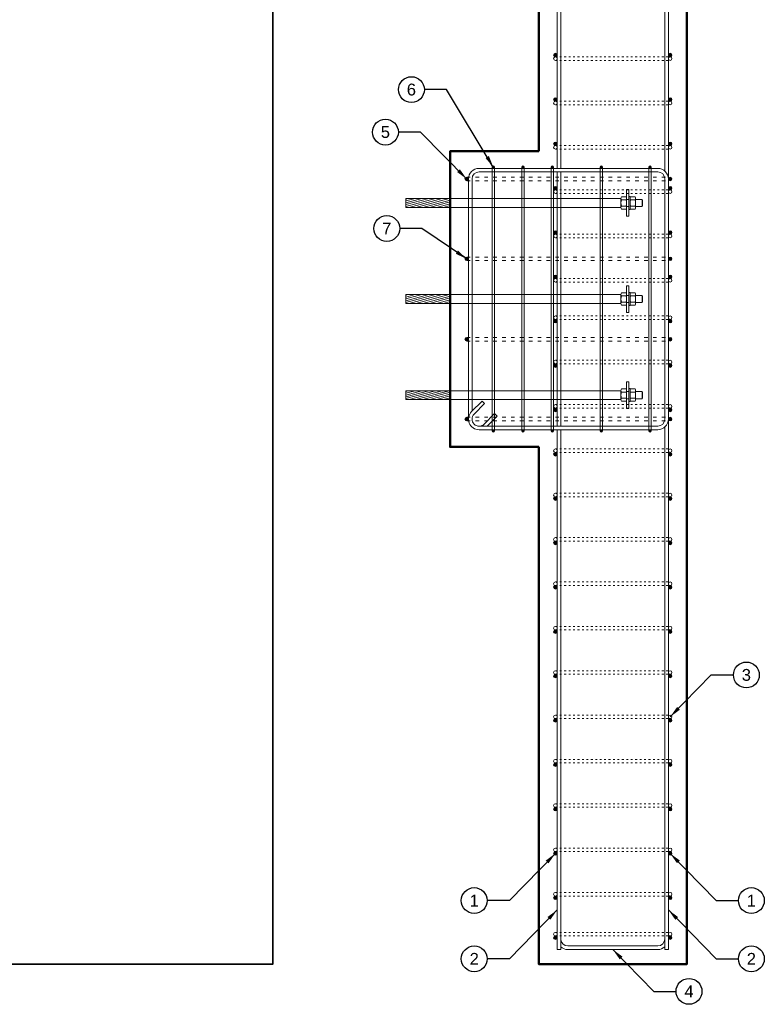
# Model space of a CAD drawing. Header units: millimetres. Extents: x 1814 to 94182, y 11562 to 49454.
# Tile 71 of 143: x 11406 to 11909, y 20958 to 21624. Entities that reach past the tile are written whole.
import ezdxf

# ---------------------------------------------------------------- set-up
doc = ezdxf.new("R2010")
doc.units = ezdxf.units.MM
doc.linetypes.add('ACAD_ISO03W100', pattern=[30, 12, -18])
doc.layers.add('odnośnik', color=140, linetype='Continuous')
doc.layers.add('opis', color=50, linetype='Continuous')
for name, color, linetype, lineweight in [('widok 0.15', 150, 'Continuous', 15), ('widok 0.35', 22, 'Continuous', 35), ('wypełnienie', 252, 'Continuous', 9), ('zbrojenie', 123, 'Continuous', 9), ('ściany', 7, 'Continuous', 50), ('śruby', 204, 'Continuous', 9)]:
    doc.layers.add(name, color=color, linetype=linetype, lineweight=lineweight)
doc.styles.add('Opisowy', font='arial.ttf')
doc.styles.get("Standard").update_dxf_attribs({"font": 'arial.ttf'})
doc.dimstyles.new('skala 1-100', dxfattribs={"dimtxt": 16, "dimasz": 1, "dimexe": 1.25, "dimexo": 0.625, "dimgap": 5, "dimtad": 1, "dimdec": 1, "dimrnd": 0.1, "dimdsep": 46, "dimtxsty": 'Standard', "dimblk": 'strzałka', "dimcen": -5, "dimse1": 1, "dimse2": 1, "dimazin": 0, "dimtfac": 1, "dimtdec": 1, "dimtix": 1, "dimtmove": 1, "dimatfit": 3, "dimfxl": 0, "dimtolj": 1, "dimarcsym": 0})

# ---------------------------------------------------------------- blocks, each defined once
blk = doc.blocks.new('strzałka')
for p, q in [((0, 9), (0, -9)), ((-9, 0), (9, 0))]:
    blk.add_line(p, q)
at = {"const_width": 1}
blk.add_lwpolyline([(-4.243, -4.243), (4.243, 4.243)], dxfattribs=at)

msp = doc.modelspace()

# ---------------------------------------------------------------- hatches: boundary and pattern name
at = {"layer": 'widok 0.15'}
h = msp.add_hatch(color=256, dxfattribs=at)
h.dxf.hatch_style = 1
h.paths.add_polyline_path([(11708.004, 21516.987, 1), (11708.004, 21514.587, 1)])
h = msp.add_hatch(color=256, dxfattribs=at)
h.dxf.hatch_style = 1
h.paths.add_polyline_path([(11845.604, 21516.987, 1), (11845.604, 21514.587, 1)])
h = msp.add_hatch(color=256, dxfattribs=at)
h.dxf.hatch_style = 1
h.paths.add_polyline_path([(11708.004, 21460.587, -1), (11708.004, 21462.987, -1)])
h = msp.add_hatch(color=256, dxfattribs=at)
h.dxf.hatch_style = 1
h.paths.add_polyline_path([(11845.604, 21460.587, -1), (11845.604, 21462.987, -1)])
h = msp.add_hatch(color=256, dxfattribs=at)
h.dxf.hatch_style = 1
h.paths.add_polyline_path([(11708.004, 21406.187, -1), (11708.004, 21408.587, -1)])
h = msp.add_hatch(color=256, dxfattribs=at)
h.dxf.hatch_style = 1
h.paths.add_polyline_path([(11845.604, 21406.187, -1), (11845.604, 21408.587, -1)])
h = msp.add_hatch(color=256, dxfattribs=at)
h.dxf.hatch_style = 1
h.paths.add_polyline_path([(11708.004, 21352.187, -1), (11708.004, 21354.587, -1)])
h = msp.add_hatch(color=256, dxfattribs=at)
h.dxf.hatch_style = 1
h.paths.add_polyline_path([(11845.604, 21352.187, -1), (11845.604, 21354.587, -1)])
at = {"layer": 'wypełnienie'}
h = msp.add_hatch(dxfattribs=at)
h.set_pattern_fill('ANSI31', color=256, scale=0.375, angle=150, style=0)
h.set_pattern_definition([(195, (7189.5475, 20174.2617), (0.30815643, -1.15005544), [])])
h.paths.add_polyline_path([(11696.804, 21502.587), (11666.804, 21502.587), (11666.804, 21496.587), (11696.804, 21496.587)])
h = msp.add_hatch(dxfattribs=at)
h.set_pattern_fill('ANSI31', color=256, scale=0.375, angle=150, style=0)
h.set_pattern_definition([(195, (7189.5475, 20109.2617), (0.30815643, -1.15005544), [])])
h.paths.add_polyline_path([(11696.804, 21437.587), (11666.804, 21437.587), (11666.804, 21431.587), (11696.804, 21431.587)])
h = msp.add_hatch(dxfattribs=at)
h.set_pattern_fill('ANSI31', color=256, scale=0.375, angle=150, style=0)
h.set_pattern_definition([(195, (7189.5475, 20044.2617), (0.30815643, -1.15005544), [])])
h.paths.add_polyline_path([(11696.804, 21372.587), (11666.804, 21372.587), (11666.804, 21366.587), (11696.804, 21366.587)])
at = {"layer": 'zbrojenie'}
h = msp.add_hatch(color=256, dxfattribs=at)
h.dxf.hatch_style = 1
h.paths.add_polyline_path([(11768.004, 21600.787, -1), (11768.004, 21598.387, -1)])
h = msp.add_hatch(color=256, dxfattribs=at)
h.dxf.hatch_style = 1
h.paths.add_polyline_path([(11845.604, 21600.787, 1), (11845.604, 21598.387, 1)])
h = msp.add_hatch(color=256, dxfattribs=at)
h.dxf.hatch_style = 1
h.paths.add_polyline_path([(11768.004, 21570.787, -1), (11768.004, 21568.387, -1)])
h = msp.add_hatch(color=256, dxfattribs=at)
h.dxf.hatch_style = 1
h.paths.add_polyline_path([(11845.604, 21570.787, 1), (11845.604, 21568.387, 1)])
h = msp.add_hatch(color=256, dxfattribs=at)
h.dxf.hatch_style = 1
h.paths.add_polyline_path([(11768.004, 21540.787, -1), (11768.004, 21538.387, -1)])
h = msp.add_hatch(color=256, dxfattribs=at)
h.dxf.hatch_style = 1
h.paths.add_polyline_path([(11845.604, 21540.787, 1), (11845.604, 21538.387, 1)])
h = msp.add_hatch(color=256, dxfattribs=at)
h.dxf.hatch_style = 1
h.paths.add_polyline_path([(11726.004, 21522.987, 1), (11726.004, 21524.587, 1)])
h = msp.add_hatch(color=256, dxfattribs=at)
h.dxf.hatch_style = 1
h.paths.add_polyline_path([(11746.004, 21522.987, 1), (11746.004, 21524.587, 1)])
h = msp.add_hatch(color=256, dxfattribs=at)
h.dxf.hatch_style = 1
h.paths.add_polyline_path([(11766.804, 21523.787, 1), (11765.204, 21523.787, 1)])
h = msp.add_hatch(color=256, dxfattribs=at)
h.dxf.hatch_style = 1
h.paths.add_polyline_path([(11799.804, 21523.787, 1), (11798.204, 21523.787, 1)])
h = msp.add_hatch(color=256, dxfattribs=at)
h.dxf.hatch_style = 1
h.paths.add_polyline_path([(11832.804, 21523.787, 1), (11831.204, 21523.787, 1)])
h = msp.add_hatch(color=256, dxfattribs=at)
h.dxf.hatch_style = 1
h.paths.add_polyline_path([(11768.004, 21510.787, -1), (11768.004, 21508.387, -1)])
h = msp.add_hatch(color=256, dxfattribs=at)
h.dxf.hatch_style = 1
h.paths.add_polyline_path([(11845.604, 21510.787, 1), (11845.604, 21508.387, 1)])
h = msp.add_hatch(color=256, dxfattribs=at)
h.dxf.hatch_style = 1
h.paths.add_polyline_path([(11768.004, 21480.787, -1), (11768.004, 21478.387, -1)])
h = msp.add_hatch(color=256, dxfattribs=at)
h.dxf.hatch_style = 1
h.paths.add_polyline_path([(11845.604, 21480.787, 1), (11845.604, 21478.387, 1)])
h = msp.add_hatch(color=256, dxfattribs=at)
h.dxf.hatch_style = 1
h.paths.add_polyline_path([(11768.004, 21450.787, -1), (11768.004, 21448.387, -1)])
h = msp.add_hatch(color=256, dxfattribs=at)
h.dxf.hatch_style = 1
h.paths.add_polyline_path([(11845.604, 21450.787, 1), (11845.604, 21448.387, 1)])
h = msp.add_hatch(color=256, dxfattribs=at)
h.dxf.hatch_style = 1
h.paths.add_polyline_path([(11768.004, 21418.387, 1), (11768.004, 21420.787, 1)])
h = msp.add_hatch(color=256, dxfattribs=at)
h.dxf.hatch_style = 1
h.paths.add_polyline_path([(11845.604, 21418.387, -1), (11845.604, 21420.787, -1)])
h = msp.add_hatch(color=256, dxfattribs=at)
h.dxf.hatch_style = 1
h.paths.add_polyline_path([(11768.004, 21388.387, 1), (11768.004, 21390.787, 1)])
h = msp.add_hatch(color=256, dxfattribs=at)
h.dxf.hatch_style = 1
h.paths.add_polyline_path([(11845.604, 21388.387, -1), (11845.604, 21390.787, -1)])
h = msp.add_hatch(color=256, dxfattribs=at)
h.dxf.hatch_style = 1
h.paths.add_polyline_path([(11768.004, 21358.387, 1), (11768.004, 21360.787, 1)])
h = msp.add_hatch(color=256, dxfattribs=at)
h.dxf.hatch_style = 1
h.paths.add_polyline_path([(11845.604, 21358.387, -1), (11845.604, 21360.787, -1)])
h = msp.add_hatch(color=256, dxfattribs=at)
h.dxf.hatch_style = 1
h.paths.add_polyline_path([(11726.004, 21344.587, 1), (11726.004, 21346.187, 1)])
h = msp.add_hatch(color=256, dxfattribs=at)
h.dxf.hatch_style = 1
h.paths.add_polyline_path([(11746.004, 21344.587, 1), (11746.004, 21346.187, 1)])
h = msp.add_hatch(color=256, dxfattribs=at)
h.dxf.hatch_style = 1
h.paths.add_polyline_path([(11766.804, 21345.387, 1), (11765.204, 21345.387, 1)])
h = msp.add_hatch(color=256, dxfattribs=at)
h.dxf.hatch_style = 1
h.paths.add_polyline_path([(11799.804, 21345.387, 1), (11798.204, 21345.387, 1)])
h = msp.add_hatch(color=256, dxfattribs=at)
h.dxf.hatch_style = 1
h.paths.add_polyline_path([(11832.804, 21345.387, 1), (11831.204, 21345.387, 1)])
h = msp.add_hatch(color=256, dxfattribs=at)
h.dxf.hatch_style = 1
h.paths.add_polyline_path([(11768.004, 21328.387, 1), (11768.004, 21330.787, 1)])
h = msp.add_hatch(color=256, dxfattribs=at)
h.dxf.hatch_style = 1
h.paths.add_polyline_path([(11845.604, 21328.387, -1), (11845.604, 21330.787, -1)])
h = msp.add_hatch(color=256, dxfattribs=at)
h.dxf.hatch_style = 1
h.paths.add_polyline_path([(11768.004, 21298.387, 1), (11768.004, 21300.787, 1)])
h = msp.add_hatch(color=256, dxfattribs=at)
h.dxf.hatch_style = 1
h.paths.add_polyline_path([(11845.604, 21298.387, -1), (11845.604, 21300.787, -1)])
h = msp.add_hatch(color=256, dxfattribs=at)
h.dxf.hatch_style = 1
h.paths.add_polyline_path([(11768.004, 21268.387, 1), (11768.004, 21270.787, 1)])
h = msp.add_hatch(color=256, dxfattribs=at)
h.dxf.hatch_style = 1
h.paths.add_polyline_path([(11845.604, 21268.387, -1), (11845.604, 21270.787, -1)])
h = msp.add_hatch(color=256, dxfattribs=at)
h.dxf.hatch_style = 1
h.paths.add_polyline_path([(11768.004, 21238.387, 1), (11768.004, 21240.787, 1)])
h = msp.add_hatch(color=256, dxfattribs=at)
h.dxf.hatch_style = 1
h.paths.add_polyline_path([(11845.604, 21238.387, -1), (11845.604, 21240.787, -1)])
h = msp.add_hatch(color=256, dxfattribs=at)
h.dxf.hatch_style = 1
h.paths.add_polyline_path([(11768.004, 21208.387, 1), (11768.004, 21210.787, 1)])
h = msp.add_hatch(color=256, dxfattribs=at)
h.dxf.hatch_style = 1
h.paths.add_polyline_path([(11845.604, 21208.387, -1), (11845.604, 21210.787, -1)])
h = msp.add_hatch(color=256, dxfattribs=at)
h.dxf.hatch_style = 1
h.paths.add_polyline_path([(11768.004, 21178.387, 1), (11768.004, 21180.787, 1)])
h = msp.add_hatch(color=256, dxfattribs=at)
h.dxf.hatch_style = 1
h.paths.add_polyline_path([(11845.604, 21178.387, -1), (11845.604, 21180.787, -1)])
h = msp.add_hatch(color=256, dxfattribs=at)
h.dxf.hatch_style = 1
h.paths.add_polyline_path([(11768.004, 21148.387, 1), (11768.004, 21150.787, 1)])
h = msp.add_hatch(color=256, dxfattribs=at)
h.dxf.hatch_style = 1
h.paths.add_polyline_path([(11845.604, 21148.387, -1), (11845.604, 21150.787, -1)])
h = msp.add_hatch(color=256, dxfattribs=at)
h.dxf.hatch_style = 1
h.paths.add_polyline_path([(11768.004, 21118.387, 1), (11768.004, 21120.787, 1)])
h = msp.add_hatch(color=256, dxfattribs=at)
h.dxf.hatch_style = 1
h.paths.add_polyline_path([(11845.604, 21118.387, -1), (11845.604, 21120.787, -1)])
h = msp.add_hatch(color=256, dxfattribs=at)
h.dxf.hatch_style = 1
h.paths.add_polyline_path([(11768.004, 21088.387, 1), (11768.004, 21090.787, 1)])
h = msp.add_hatch(color=256, dxfattribs=at)
h.dxf.hatch_style = 1
h.paths.add_polyline_path([(11845.604, 21088.387, -1), (11845.604, 21090.787, -1)])
h = msp.add_hatch(color=256, dxfattribs=at)
h.dxf.hatch_style = 1
h.paths.add_polyline_path([(11768.004, 21058.387, 1), (11768.004, 21060.787, 1)])
h = msp.add_hatch(color=256, dxfattribs=at)
h.dxf.hatch_style = 1
h.paths.add_polyline_path([(11845.604, 21058.387, -1), (11845.604, 21060.787, -1)])
h = msp.add_hatch(color=256, dxfattribs=at)
h.dxf.hatch_style = 1
h.paths.add_polyline_path([(11768.004, 21028.387, 1), (11768.004, 21030.787, 1)])
h = msp.add_hatch(color=256, dxfattribs=at)
h.dxf.hatch_style = 1
h.paths.add_polyline_path([(11845.604, 21028.387, -1), (11845.604, 21030.787, -1)])
h = msp.add_hatch(color=256, dxfattribs=at)
h.dxf.hatch_style = 1
h.paths.add_polyline_path([(11768.004, 21001.387, 1), (11768.004, 21003.787, 1)])
h = msp.add_hatch(color=256, dxfattribs=at)
h.dxf.hatch_style = 1
h.paths.add_polyline_path([(11845.604, 21001.387, -1), (11845.604, 21003.787, -1)])

# ---------------------------------------------------------------- linework, layer by layer
at = {"layer": 'odnośnik'}
for centre in [(11670.612, 21576.231), (11653.03, 21547.515), (11653.977, 21482.305), (11897.14, 21180.291), (11713.104, 21027.684), (11900.505, 21027.684), (11713.104, 20988.282), (11900.505, 20988.282), (11858.34, 20966.284)]:
    msp.add_circle(centre, 8.75, dxfattribs=at)
at = {"layer": 'widok 0.15', "linetype": 'ACAD_ISO03W100', "ltscale": 0.1}
for p, q in [((11768.004, 21598.387), (11845.604, 21598.387)), ((11768.004, 21595.987), (11845.604, 21595.987)), ((11768.004, 21568.387), (11845.604, 21568.387)), ((11768.004, 21565.987), (11845.604, 21565.987)), ((11768.004, 21538.387), (11845.604, 21538.387)), ((11768.004, 21535.987), (11845.604, 21535.987)), ((11768.004, 21508.387), (11845.604, 21508.387)), ((11768.004, 21505.987), (11845.604, 21505.987)), ((11768.004, 21478.387), (11845.604, 21478.387)), ((11768.004, 21475.987), (11845.604, 21475.987)), ((11768.004, 21448.387), (11845.604, 21448.387)), ((11768.004, 21445.987), (11845.604, 21445.987)), ((11768.004, 21423.187), (11845.604, 21423.187)), ((11768.004, 21420.787), (11845.604, 21420.787)), ((11768.004, 21393.187), (11845.604, 21393.187)), ((11768.004, 21390.787), (11845.604, 21390.787)), ((11768.004, 21363.187), (11845.604, 21363.187)), ((11768.004, 21360.787), (11845.604, 21360.787)), ((11768.004, 21333.187), (11845.604, 21333.187)), ((11768.004, 21330.787), (11845.604, 21330.787)), ((11768.004, 21303.187), (11845.604, 21303.187)), ((11768.004, 21300.787), (11845.604, 21300.787)), ((11768.004, 21273.187), (11845.604, 21273.187)), ((11768.004, 21270.787), (11845.604, 21270.787)), ((11768.004, 21243.187), (11845.604, 21243.187)), ((11768.004, 21240.787), (11845.604, 21240.787)), ((11768.004, 21213.187), (11845.604, 21213.187)), ((11768.004, 21210.787), (11845.604, 21210.787)), ((11768.004, 21183.187), (11845.604, 21183.187)), ((11768.004, 21180.787), (11845.604, 21180.787)), ((11768.004, 21153.187), (11845.604, 21153.187)), ((11768.004, 21150.787), (11845.604, 21150.787)), ((11768.004, 21123.187), (11845.604, 21123.187)), ((11768.004, 21120.787), (11845.604, 21120.787)), ((11768.004, 21093.187), (11845.604, 21093.187)), ((11768.004, 21090.787), (11845.604, 21090.787)), ((11768.004, 21063.187), (11845.604, 21063.187)), ((11768.004, 21060.787), (11845.604, 21060.787)), ((11768.004, 21033.187), (11845.604, 21033.187)), ((11768.004, 21030.787), (11845.604, 21030.787)), ((11768.004, 21006.187), (11845.604, 21006.187)), ((11768.004, 21003.787), (11845.604, 21003.787))]:
    msp.add_line(p, q, dxfattribs=at)
at = {"layer": 'widok 0.15', "linetype": 'ACAD_ISO03W100', "ltscale": 0.2}
for p, q in [((11708.004, 21516.987), (11845.604, 21516.987)), ((11708.004, 21514.587), (11845.604, 21514.587)), ((11708.004, 21462.987), (11845.604, 21462.987)), ((11708.004, 21460.587), (11845.604, 21460.587)), ((11708.004, 21408.587), (11845.604, 21408.587)), ((11708.004, 21406.187), (11845.604, 21406.187)), ((11708.004, 21354.587), (11845.604, 21354.587)), ((11708.004, 21352.187), (11845.604, 21352.187))]:
    msp.add_line(p, q, dxfattribs=at)
at = {"layer": 'widok 0.15'}
for p, q in [((11776.404, 20996.987), (11837.204, 20996.987)), ((11776.404, 20994.587), (11837.204, 20994.587))]:
    msp.add_line(p, q, dxfattribs=at)
for centre in [(11768.004, 21597.187), (11845.604, 21597.187), (11768.004, 21567.187), (11845.604, 21567.187), (11768.004, 21537.187), (11845.604, 21537.187), (11708.004, 21515.787), (11845.604, 21515.787), (11768.004, 21507.187), (11845.604, 21507.187), (11768.004, 21477.187), (11845.604, 21477.187), (11708.004, 21461.787), (11845.604, 21461.787), (11768.004, 21447.187), (11845.604, 21447.187), (11768.004, 21421.987), (11845.604, 21421.987), (11708.004, 21407.387), (11845.604, 21407.387), (11768.004, 21391.987), (11845.604, 21391.987), (11768.004, 21361.987), (11845.604, 21361.987), (11708.004, 21353.387), (11845.604, 21353.387), (11768.004, 21331.987), (11845.604, 21331.987), (11768.004, 21301.987), (11845.604, 21301.987), (11768.004, 21271.987), (11845.604, 21271.987), (11768.004, 21241.987), (11845.604, 21241.987), (11768.004, 21211.987), (11845.604, 21211.987), (11768.004, 21181.987), (11845.604, 21181.987), (11768.004, 21151.987), (11845.604, 21151.987), (11768.004, 21121.987), (11845.604, 21121.987), (11768.004, 21091.987), (11845.604, 21091.987), (11768.004, 21061.987), (11845.604, 21061.987), (11768.004, 21031.987), (11845.604, 21031.987), (11768.004, 21004.987), (11845.604, 21004.987)]:
    msp.add_circle(centre, 1.2, dxfattribs=at)
for centre, radius, start, end in [((11776.404, 21001.787), 4.8, 180, 270), ((11837.204, 21001.787), 4.8, 270, 0), ((11776.404, 21001.787), 7.2, 228.189685, 270), ((11837.204, 21001.787), 7.2, 270, 311.810315)]:
    msp.add_arc(centre, radius, start, end, dxfattribs=at)
at = {"layer": 'widok 0.35'}
msp.add_lwpolyline([(10976.804, 21884.587), (11576.804, 21884.587), (11576.804, 20984.587), (10976.804, 20984.587)], close=True, dxfattribs=at)
at = {"layer": 'zbrojenie'}
for p, q in [((11716.404, 21522.987), (11837.204, 21522.987)), ((11716.404, 21520.587), (11837.204, 21520.587)), ((11709.204, 21515.787), (11709.204, 21353.387)), ((11711.604, 21515.787), (11711.604, 21358.769)), ((11842.004, 21353.387), (11842.004, 21515.787)), ((11844.404, 21353.387), (11844.404, 21515.787)), ((11711.313, 21358.478), (11718.384, 21365.549)), ((11720.081, 21363.852), (11718.384, 21365.549)), ((11713.01, 21356.781), (11720.081, 21363.852)), ((11719.798, 21349.993), (11726.869, 21357.064)), ((11721.787, 21348.587), (11728.567, 21355.367)), ((11726.869, 21357.064), (11728.567, 21355.367)), ((11716.404, 21348.587), (11837.204, 21348.587)), ((11716.404, 21346.187), (11837.204, 21346.187))]:
    msp.add_line(p, q, dxfattribs=at)
for points in [[(11771.604, 21522.987), (11771.604, 21874.587), (11769.204, 21874.587), (11769.204, 21522.987)], [(11842.004, 21521.154), (11842.004, 21874.587), (11844.404, 21874.587), (11844.404, 21515.787)], [(11725.204, 21345.387), (11725.204, 21523.787)], [(11726.804, 21345.387), (11726.804, 21523.787)], [(11745.204, 21345.387), (11745.204, 21523.787)], [(11746.804, 21345.387), (11746.804, 21523.787)], [(11765.204, 21345.387), (11765.204, 21523.787)], [(11766.804, 21345.387), (11766.804, 21523.787)], [(11769.204, 21520.587), (11769.204, 21348.587)], [(11771.604, 21348.587), (11771.604, 21520.587)], [(11798.204, 21345.387), (11798.204, 21523.787)], [(11799.804, 21345.387), (11799.804, 21523.787)], [(11831.204, 21345.387), (11831.204, 21523.787)], [(11832.804, 21345.387), (11832.804, 21523.787)], [(11844.404, 21353.387), (11844.404, 20994.587), (11842.004, 20994.587), (11842.004, 21348.021)], [(11769.204, 21346.187), (11769.204, 20994.587), (11771.604, 20994.587), (11771.604, 21346.187)]]:
    msp.add_lwpolyline(points, dxfattribs=at)
for centre, radius in [((11768.004, 21599.587), 1.2), ((11845.604, 21599.587), 1.2), ((11768.004, 21569.587), 1.2), ((11845.604, 21569.587), 1.2), ((11768.004, 21539.587), 1.2), ((11845.604, 21539.587), 1.2), ((11726.004, 21523.787), 0.8), ((11746.004, 21523.787), 0.8), ((11766.004, 21523.787), 0.8), ((11799.004, 21523.787), 0.8), ((11832.004, 21523.787), 0.8), ((11768.004, 21509.587), 1.2), ((11845.604, 21509.587), 1.2), ((11768.004, 21479.587), 1.2), ((11845.604, 21479.587), 1.2), ((11768.004, 21449.587), 1.2), ((11845.604, 21449.587), 1.2), ((11768.004, 21419.587), 1.2), ((11845.604, 21419.587), 1.2), ((11768.004, 21389.587), 1.2), ((11845.604, 21389.587), 1.2), ((11768.004, 21359.587), 1.2), ((11845.604, 21359.587), 1.2), ((11726.004, 21345.387), 0.8), ((11746.004, 21345.387), 0.8), ((11766.004, 21345.387), 0.8), ((11799.004, 21345.387), 0.8), ((11832.004, 21345.387), 0.8), ((11768.004, 21329.587), 1.2), ((11845.604, 21329.587), 1.2), ((11768.004, 21299.587), 1.2), ((11845.604, 21299.587), 1.2), ((11768.004, 21269.587), 1.2), ((11845.604, 21269.587), 1.2), ((11768.004, 21239.587), 1.2), ((11845.604, 21239.587), 1.2), ((11768.004, 21209.587), 1.2), ((11845.604, 21209.587), 1.2), ((11768.004, 21179.587), 1.2), ((11845.604, 21179.587), 1.2), ((11768.004, 21149.587), 1.2), ((11845.604, 21149.587), 1.2), ((11768.004, 21119.587), 1.2), ((11845.604, 21119.587), 1.2), ((11768.004, 21089.587), 1.2), ((11845.604, 21089.587), 1.2), ((11768.004, 21059.587), 1.2), ((11845.604, 21059.587), 1.2), ((11768.004, 21029.587), 1.2), ((11845.604, 21029.587), 1.2), ((11768.004, 21002.587), 1.2), ((11845.604, 21002.587), 1.2)]:
    msp.add_circle(centre, radius, dxfattribs=at)
for centre, radius, start, end in [((11716.404, 21515.787), 7.2, 90, 180), ((11716.404, 21515.787), 4.8, 90, 180), ((11837.204, 21515.787), 7.2, 0, 90), ((11837.204, 21515.787), 4.8, 0, 90), ((11716.404, 21353.387), 7.2, 135, 270), ((11716.404, 21353.387), 4.8, 135, 315), ((11837.204, 21353.387), 4.8, 270, 0), ((11837.204, 21353.387), 7.2, 270, 0)]:
    msp.add_arc(centre, radius, start, end, dxfattribs=at)
at = {"layer": 'ściany'}
for points in [[(11756.804, 21534.587), (11756.804, 21884.587), (11856.804, 21884.587), (11856.804, 20984.587), (11756.804, 20984.587), (11756.804, 21334.587)], [(11756.804, 21334.587), (11696.804, 21334.587), (11696.804, 21534.587), (11756.804, 21534.587)]]:
    msp.add_lwpolyline(points, dxfattribs=at)
at = {"layer": 'śruby', "linetype": 'Continuous', "ltscale": 0.3}
for p, q in [((11812.316, 21496.464), (11812.316, 21502.71)), ((11812.317, 21501.669), (11816.115, 21501.669)), ((11812.635, 21503.751), (11815.797, 21503.751)), ((11816.117, 21496.464), (11816.117, 21502.71)), ((11816.117, 21501.987), (11817.645, 21501.987)), ((11817.645, 21495.186), (11817.645, 21503.988)), ((11817.645, 21503.988), (11818.443, 21503.988)), ((11818.443, 21495.186), (11818.443, 21503.988)), ((11818.443, 21496.464), (11818.443, 21502.71)), ((11822.243, 21501.669), (11818.445, 21501.669)), ((11821.925, 21503.751), (11818.763, 21503.751)), ((11822.244, 21496.464), (11822.244, 21502.71)), ((11826.606, 21501.987), (11822.244, 21501.987)), ((11826.606, 21501.987), (11826.606, 21497.187)), ((11826.804, 21501.387), (11826.606, 21501.987)), ((11826.804, 21497.787), (11826.804, 21501.387)), ((11812.317, 21497.505), (11816.115, 21497.505)), ((11812.635, 21495.423), (11815.797, 21495.423)), ((11816.117, 21497.187), (11817.645, 21497.187)), ((11817.645, 21495.186), (11818.443, 21495.186)), ((11822.243, 21497.505), (11818.445, 21497.505)), ((11821.925, 21495.423), (11818.763, 21495.423)), ((11826.606, 21497.187), (11822.244, 21497.187)), ((11826.804, 21497.787), (11826.606, 21497.187)), ((11812.635, 21438.751), (11815.797, 21438.751)), ((11817.645, 21430.186), (11817.645, 21438.988)), ((11817.645, 21438.988), (11818.443, 21438.988)), ((11818.443, 21430.186), (11818.443, 21438.988)), ((11821.925, 21438.751), (11818.763, 21438.751)), ((11812.316, 21431.464), (11812.316, 21437.71)), ((11812.317, 21436.669), (11816.115, 21436.669)), ((11812.317, 21432.505), (11816.115, 21432.505)), ((11816.117, 21431.464), (11816.117, 21437.71)), ((11816.117, 21436.987), (11817.645, 21436.987)), ((11816.117, 21432.187), (11817.645, 21432.187)), ((11818.443, 21431.464), (11818.443, 21437.71)), ((11822.243, 21436.669), (11818.445, 21436.669)), ((11822.243, 21432.505), (11818.445, 21432.505)), ((11822.244, 21431.464), (11822.244, 21437.71)), ((11826.606, 21436.987), (11822.244, 21436.987)), ((11826.606, 21432.187), (11822.244, 21432.187)), ((11826.606, 21436.987), (11826.606, 21432.187)), ((11826.804, 21436.387), (11826.606, 21436.987)), ((11826.804, 21432.787), (11826.606, 21432.187)), ((11826.804, 21432.787), (11826.804, 21436.387)), ((11812.635, 21430.423), (11815.797, 21430.423)), ((11817.645, 21430.186), (11818.443, 21430.186)), ((11821.925, 21430.423), (11818.763, 21430.423)), ((11812.316, 21366.464), (11812.316, 21372.71)), ((11812.635, 21373.751), (11815.797, 21373.751)), ((11816.117, 21366.464), (11816.117, 21372.71)), ((11817.645, 21365.186), (11817.645, 21373.988)), ((11817.645, 21373.988), (11818.443, 21373.988)), ((11818.443, 21365.186), (11818.443, 21373.988)), ((11818.443, 21366.464), (11818.443, 21372.71)), ((11821.925, 21373.751), (11818.763, 21373.751)), ((11822.244, 21366.464), (11822.244, 21372.71)), ((11812.317, 21371.669), (11816.115, 21371.669)), ((11812.317, 21367.505), (11816.115, 21367.505)), ((11812.635, 21365.423), (11815.797, 21365.423)), ((11816.117, 21371.987), (11817.645, 21371.987)), ((11816.117, 21367.187), (11817.645, 21367.187)), ((11822.243, 21371.669), (11818.445, 21371.669)), ((11822.243, 21367.505), (11818.445, 21367.505)), ((11821.925, 21365.423), (11818.763, 21365.423)), ((11826.606, 21371.987), (11822.244, 21371.987)), ((11826.606, 21367.187), (11822.244, 21367.187)), ((11826.606, 21371.987), (11826.606, 21367.187)), ((11826.804, 21371.387), (11826.606, 21371.987)), ((11826.804, 21367.787), (11826.606, 21367.187)), ((11826.804, 21367.787), (11826.804, 21371.387)), ((11817.645, 21365.186), (11818.443, 21365.186))]:
    msp.add_line(p, q, dxfattribs=at)
for points in [[(11817.645, 21508.587), (11817.645, 21490.587), (11816.145, 21490.587), (11816.145, 21508.587), (11817.645, 21508.587)], [(11696.804, 21502.587), (11812.316, 21502.587), (11812.316, 21496.587), (11696.804, 21496.587)], [(11817.645, 21443.587), (11817.645, 21425.587), (11816.145, 21425.587), (11816.145, 21443.587), (11817.645, 21443.587)], [(11696.804, 21437.587), (11812.316, 21437.587), (11812.316, 21431.587), (11696.804, 21431.587)], [(11696.804, 21372.587), (11812.316, 21372.587), (11812.316, 21366.587), (11696.804, 21366.587)], [(11817.645, 21378.587), (11817.645, 21360.587), (11816.145, 21360.587), (11816.145, 21378.587), (11817.645, 21378.587)]]:
    msp.add_lwpolyline(points, dxfattribs=at)
for points in [[(11666.804, 21496.587), (11666.804, 21502.587), (11696.804, 21502.587), (11696.804, 21496.587)], [(11666.804, 21431.587), (11666.804, 21437.587), (11696.804, 21437.587), (11696.804, 21431.587)], [(11666.804, 21366.587), (11666.804, 21372.587), (11696.804, 21372.587), (11696.804, 21366.587)]]:
    msp.add_lwpolyline(points, close=True, dxfattribs=at)
for centre, radius, start, end in [((11814.171, 21502.71), 1.856, 145.873157, 214.126843), ((11819.292, 21499.587), 6.975, 162.631773, 197.368227), ((11814.261, 21502.71), 1.856, 325.873157, 34.126843), ((11809.141, 21499.587), 6.975, 342.631773, 17.368227), ((11820.299, 21502.71), 1.856, 145.873157, 214.126843), ((11825.419, 21499.587), 6.975, 162.631773, 197.368227), ((11820.389, 21502.71), 1.856, 325.873157, 34.126843), ((11815.268, 21499.587), 6.975, 342.631773, 17.368227), ((11814.171, 21496.464), 1.856, 145.873157, 214.126843), ((11814.261, 21496.464), 1.856, 325.873157, 34.126843), ((11820.299, 21496.464), 1.856, 145.873157, 214.126843), ((11820.389, 21496.464), 1.856, 325.873157, 34.126843), ((11814.171, 21437.71), 1.856, 145.873157, 214.126843), ((11814.261, 21437.71), 1.856, 325.873157, 34.126843), ((11820.299, 21437.71), 1.856, 145.873157, 214.126843), ((11820.389, 21437.71), 1.856, 325.873157, 34.126843), ((11814.171, 21431.464), 1.856, 145.873157, 214.126843), ((11819.292, 21434.587), 6.975, 162.631773, 197.368227), ((11809.141, 21434.587), 6.975, 342.631773, 17.368227), ((11814.261, 21431.464), 1.856, 325.873157, 34.126843), ((11820.299, 21431.464), 1.856, 145.873157, 214.126843), ((11825.419, 21434.587), 6.975, 162.631773, 197.368227), ((11815.268, 21434.587), 6.975, 342.631773, 17.368227), ((11820.389, 21431.464), 1.856, 325.873157, 34.126843), ((11814.171, 21372.71), 1.856, 145.873157, 214.126843), ((11814.261, 21372.71), 1.856, 325.873157, 34.126843), ((11820.299, 21372.71), 1.856, 145.873157, 214.126843), ((11820.389, 21372.71), 1.856, 325.873157, 34.126843), ((11814.171, 21366.464), 1.856, 145.873157, 214.126843), ((11819.292, 21369.587), 6.975, 162.631773, 197.368227), ((11809.141, 21369.587), 6.975, 342.631773, 17.368227), ((11814.261, 21366.464), 1.856, 325.873157, 34.126843), ((11820.299, 21366.464), 1.856, 145.873157, 214.126843), ((11825.419, 21369.587), 6.975, 162.631773, 197.368227), ((11815.268, 21369.587), 6.975, 342.631773, 17.368227), ((11820.389, 21366.464), 1.856, 325.873157, 34.126843)]:
    msp.add_arc(centre, radius, start, end, dxfattribs=at)

# ---------------------------------------------------------------- texts
at = {"layer": 'opis', "char_height": 8, "attachment_point": 5, "style": 'Opisowy'}
for s, insert in [('6', (11670.614, 21576.233)), ('5', (11653.031, 21547.517)), ('7', (11653.979, 21482.307)), ('3', (11897.138, 21180.292)), ('1', (11713.106, 21027.682)), ('1', (11900.503, 21027.682)), ('2', (11713.106, 20988.28)), ('2', (11900.503, 20988.28)), ('4', (11858.338, 20966.282))]:
    msp.add_mtext_dynamic_manual_height_columns(s, width=17.26219, gutter_width=20, heights=[8.766], dxfattribs=dict(at, insert=insert))

# ---------------------------------------------------------------- leaders
at = {"layer": 'odnośnik', "ltscale": 0.5}
for points in [[(11726.004, 21523.787), (11694.362, 21576.231), (11679.362, 21576.231)], [(11708.055, 21515.737), (11676.78, 21547.515), (11661.78, 21547.515)], [(11708.004, 21461.787), (11677.727, 21482.305), (11662.727, 21482.305)], [(11845.604, 21151.987), (11873.39, 21180.291), (11888.39, 21180.291)], [(11768.004, 21059.587), (11736.854, 21027.684), (11721.854, 21027.684)], [(11845.604, 21059.587), (11876.755, 21027.684), (11891.755, 21027.684)], [(11769.204, 21021.385), (11736.854, 20988.282), (11721.854, 20988.282)], [(11844.404, 21021.385), (11876.755, 20988.282), (11891.755, 20988.282)], [(11806.804, 20994.587), (11834.59, 20966.284), (11849.59, 20966.284)]]:
    msp.add_leader(points, dimstyle='skala 1-100', override={"dimasz": 8, "dimtad": 0}, dxfattribs=at)

doc.saveas('drawing.dxf')
